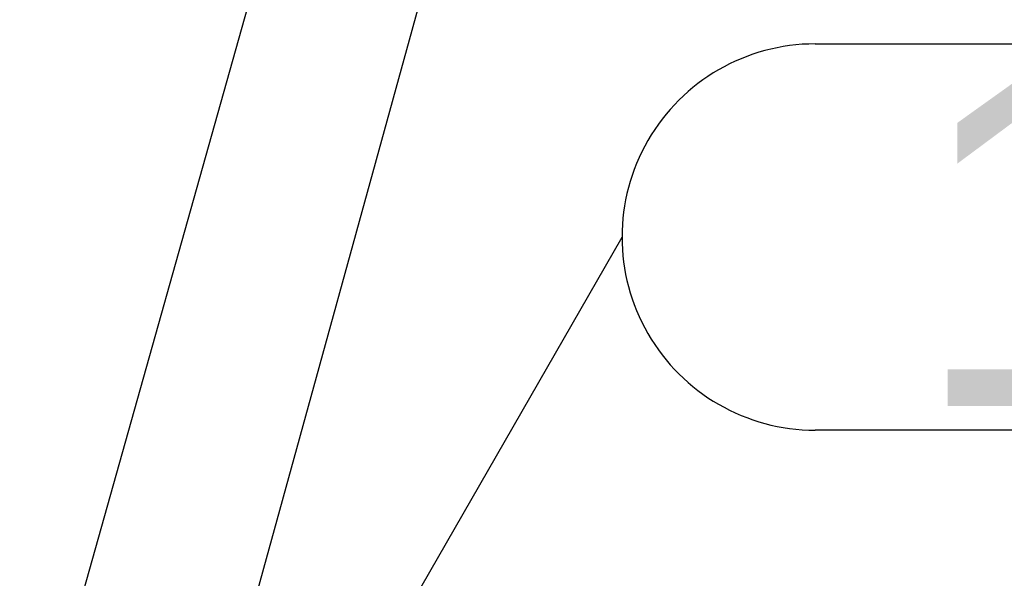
# Model space of a CAD drawing. Header units: millimetres. Extents: x 4464 to 5058, y 2900 to 3320.
# Tile 63 of 110: x 4790 to 4800, y 2998 to 3004. Entities that reach past the tile are written whole.
import ezdxf
from ezdxf.enums import TextEntityAlignment as Align

# ---------------------------------------------------------------- set-up
doc = ezdxf.new("R2010")
doc.units = ezdxf.units.MM
doc.layers.get('0').update_dxf_attribs({"linetype": 'CONTINUOUS'})
doc.layers.add('DIM49', color=4, linetype='CONTINUOUS')
doc.layers.add('TXT_ALL', color=7, linetype='CONTINUOUS')
doc.styles.add('ARIAL', font='arial.ttf')

# ---------------------------------------------------------------- blocks, each defined once
blk = doc.blocks.new('SHAPE_06208', base_point=(4790.96, 2992.162))
at = {"layer": 'DIM49', "color": 3}
blk.add_line((4790.96, 2992.162), (4795.138, 3007.309), dxfattribs=at)
blk = doc.blocks.new('1013-1 0Connector L120 M8 SMALL_05517', base_point=(4790.872, 2991.863))
blk.add_blockref('SHAPE_06208', (4790.96, 2992.162))
blk = doc.blocks.new('1013-1 0Connector L120 M8 SMALL_05516')
blk.add_blockref('1013-1 0Connector L120 M8 SMALL_05517', (4790.872, 2991.863))
blk = doc.blocks.new('Koppeling handregel_05515')
blk.add_blockref('1013-1 0Connector L120 M8 SMALL_05516', (0, 0))
blk = doc.blocks.new('SHAPE_06210', base_point=(4788.517, 2989.976))
at = {"layer": 'DIM49', "color": 3}
blk.add_line((4788.517, 2989.976), (4794.724, 3012.076), dxfattribs=at)
blk = doc.blocks.new('1016 Connector 90 M6_05622', base_point=(4789.15, 2990.465))
blk.add_blockref('SHAPE_06210', (4788.517, 2989.976))
blk = doc.blocks.new('1016 Connector 90 M6_05621')
blk.add_blockref('1016 Connector 90 M6_05622', (4789.15, 2990.465))
blk = doc.blocks.new('Koppelhoekje_05620')
blk.add_blockref('1016 Connector 90 M6_05621', (0, 0))
blk = doc.blocks.new('SHAPE_06214', base_point=(4792.361, 2994.771))
at = {"layer": 'DIM49', "color": 3}
for p, q in [((4798.37, 3003.757), (4808.433, 3003.757)), ((4792.361, 2994.771), (4796.37, 3001.757)), ((4808.433, 2999.757), (4798.37, 2999.757))]:
    blk.add_line(p, q, dxfattribs=at)
blk.add_ellipse((4798.37, 3001.757), major_axis=(2, 0), ratio=1, start_param=1.570796, end_param=4.712389, dxfattribs=at)
at = {"layer": 'TXT_ALL', "style": 'ARIAL'}
blk.add_text('161', height=3.5, dxfattribs=at).set_placement((4799.37, 3001.757), align=Align.MIDDLE_LEFT)
blk = doc.blocks.new('1016 Connector 90 M6_05674', base_point=(4793.435, 2994.247))
blk.add_blockref('SHAPE_06214', (4792.361, 2994.771))
blk = doc.blocks.new('1016 Connector 90 M6_05673')
blk.add_blockref('1016 Connector 90 M6_05674', (4793.435, 2994.247))
blk = doc.blocks.new('Koppelhoekje_05672')
blk.add_blockref('1016 Connector 90 M6_05673', (0, 0))
blk = doc.blocks.new('Losse delen_05316')
for name in ['Koppelhoekje_05620', 'Koppeling handregel_05515', 'Koppelhoekje_05672']:
    blk.add_blockref(name, (0, 0))
blk = doc.blocks.new('_A3D0207_02745')
blk.add_blockref('Losse delen_05316', (0, 0))
blk = doc.blocks.new('_ANS0207_02744')
blk.add_blockref('_A3D0207_02745', (0, 0))

msp = doc.modelspace()

# ---------------------------------------------------------------- block references
msp.add_blockref('_ANS0207_02744', (0, 0))

doc.saveas('drawing.dxf')
